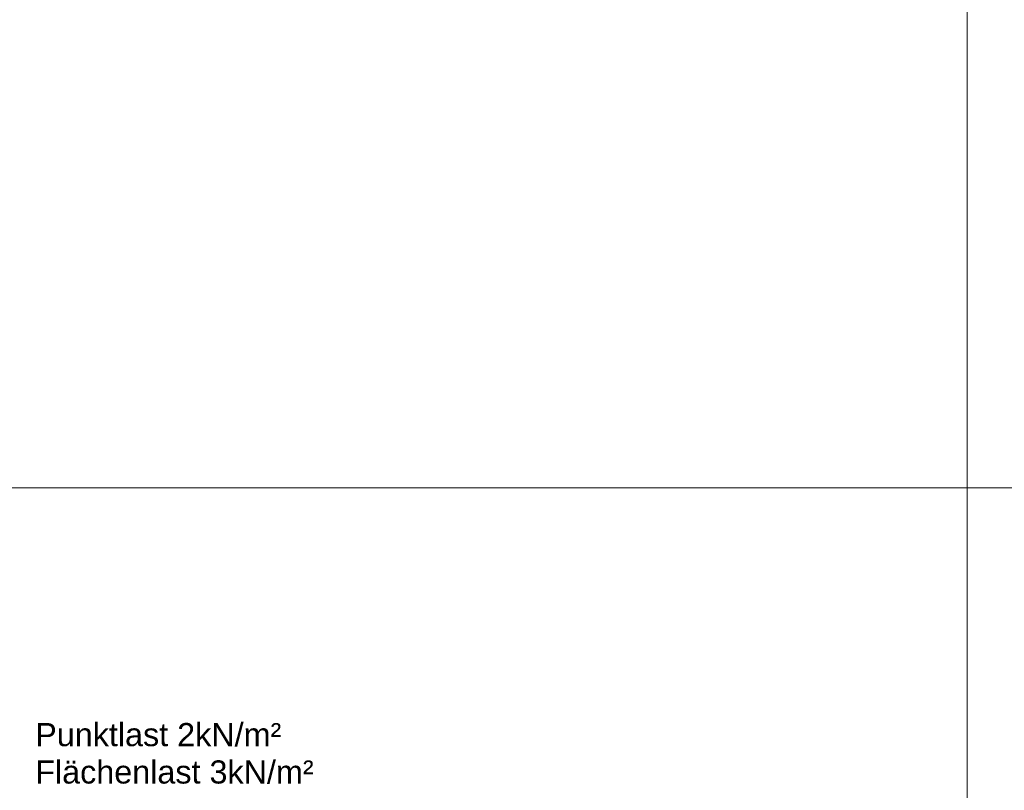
# Model space of a CAD drawing. Header units: metres. Extents: x 0.4 to 30.1, y -10.7 to 8.6.
# Tile 188 of 256: x 5 to 6, y -0.9 to -0.1. Entities that reach past the tile are written whole.
import ezdxf

# ---------------------------------------------------------------- set-up
doc = ezdxf.new("R2010")
doc.units = ezdxf.units.M
doc.layers.add('_Bodenaufbauten 20230510 (2D)', color=7, linetype='Continuous', lineweight=9)
doc.layers.add('Keine', color=7, linetype='Continuous', lineweight=9)
doc.styles.add('Arial', font='arial.ttf')

# ---------------------------------------------------------------- blocks, each defined once
blk = doc.blocks.new('Bodenaufbauten 20230510 (2D)')
at = {"layer": 'Keine', "color": 255, "flags": 128}
for points in [[(4, 1.8), (6, 1.8), (6, -0.6), (4, -0.6)], [(6, 1.8), (8, 1.8), (8, -0.6), (6, -0.6)], [(4, -0.6), (6, -0.6), (6, -3), (4, -3)], [(6, -0.6), (8, -0.6), (8, -3), (6, -3)]]:
    blk.add_lwpolyline(points, close=True, dxfattribs=at)
at = {"layer": 'Keine', "color": 7, "transparency": 33554687, "insert": (4.98428, -0.85649), "char_height": 0.0252181, "attachment_point": 1, "line_spacing_factor": 0.969122, "style": 'Arial'}
blk.add_mtext('Punktlast 2kN/m²\\PFlächenlast 3kN/m²', dxfattribs=at)

msp = doc.modelspace()

# ---------------------------------------------------------------- block references
at = {"layer": '_Bodenaufbauten 20230510 (2D)'}
msp.add_blockref('Bodenaufbauten 20230510 (2D)', (0, 0), dxfattribs=at)

doc.saveas('drawing.dxf')
